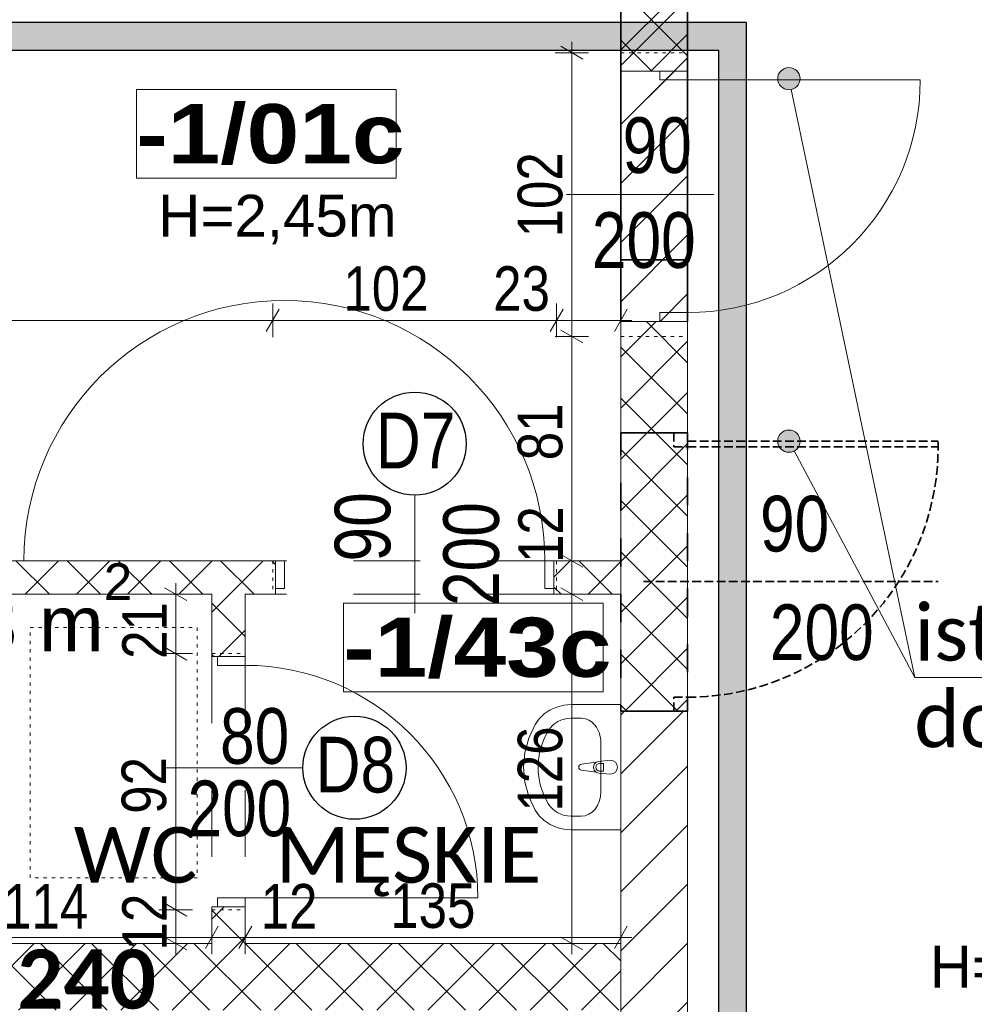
# Model space of a CAD drawing. Header units: centimetres. Extents: x 18292 to 3593338517, y 11794 to 62103.
# Tile 36 of 147: x 28578 to 28921, y 56261 to 56615. Entities that reach past the tile are written whole.
import ezdxf

# ---------------------------------------------------------------- set-up
doc = ezdxf.new("R2010")
doc.units = ezdxf.units.CM
doc.header["$MEASUREMENT"] = 0
for name, pattern in [('Dashed-002', [20, 10, -10]), ('Kreski-Szerokie', [3, 1.2, -1.8]), ('Long Dashed', [105.83333, 63.499999, -42.333331]), ('Przerywana', [48, 24, -24]), ('WSQ', [4.375, 3.125, -1.25])]:
    doc.linetypes.add(name, pattern=pattern)
for name, color, linetype in [('499-Wymiary i opisy', 7, 'Continuous'), ('___WYBURZENIA', 7, 'Continuous'), ('__PROJEKTOWANE', 7, 'Continuous'), ('MF-NR', 7, 'Continuous'), ('MF_KRESKOWANIE', 7, 'Continuous'), ('MF_NR', 7, 'Continuous'), ('MF_OKNA', 7, 'Continuous'), ('MF_OPISY', 7, 'Continuous'), ('MF_SCIANY_KONSTR', 7, 'Continuous'), ('MF_WIDOK', 7, 'Continuous')]:
    doc.layers.add(name, color=color, linetype=linetype)
doc.styles.add('GENERATED_STYLE_1', font='txt')
doc.styles.add('GENERATED_STYLE_2', font='txt')
doc.styles.add('GENERATED_STYLE_4', font='txt')
doc.styles.add('GENERATED_STYLE_5', font='txt')
doc.styles.add('GENERATED_STYLE_7', font='txt')
doc.styles.add('GENERATED_STYLE_8', font='txt')
doc.dimstyles.new('GENERATED_STYLE__1', dxfattribs={"dimtxt": 16, "dimasz": 6.08, "dimexe": 0.18, "dimexo": 0.0625, "dimgap": 0.09, "dimtad": 1, "dimtih": 1, "dimtoh": 1, "dimdec": 0, "dimzin": 0, "dimdsep": 46, "dimtxsty": 'GENERATED_STYLE_4', "dimblk": 'ARROWHEAD_2', "dimblk1": 'ARROWHEAD_2', "dimblk2": 'ARROWHEAD_2', "dimcen": 0.09, "dimse1": 1, "dimse2": 1, "dimclrd": 7, "dimclre": 7, "dimclrt": 7, "dimadec": 0, "dimazin": 0, "dimtfac": 1, "dimtdec": 4, "dimtmove": 0, "dimatfit": 3, "dimfxl": 0, "dimtolj": 1, "dimtzin": 0, "dimarcsym": 0})
doc.dimstyles.new('GENERATED_STYLE__2', dxfattribs={"dimtxt": 16, "dimasz": 6.08, "dimexe": 0.18, "dimexo": 0.0625, "dimgap": 0.09, "dimtad": 1, "dimtih": 1, "dimtoh": 1, "dimdec": 0, "dimzin": 0, "dimdsep": 46, "dimtxsty": 'GENERATED_STYLE_4', "dimblk": 'ARROWHEAD_2', "dimblk1": 'ARROWHEAD_2', "dimblk2": 'ARROWHEAD_2', "dimcen": 0.09, "dimse1": 1, "dimse2": 1, "dimclrd": 7, "dimclre": 7, "dimclrt": 7, "dimadec": 0, "dimazin": 0, "dimtfac": 1, "dimtdec": 4, "dimtmove": 2, "dimatfit": 3, "dimfxl": 0, "dimtolj": 1, "dimtzin": 0, "dimarcsym": 0})
doc.dimstyles.new('GENERATED_STYLE__3', dxfattribs={"dimtxt": 16, "dimasz": 6.08, "dimexe": 0.18, "dimexo": 0.0625, "dimgap": 0.09, "dimtad": 1, "dimdec": 0, "dimzin": 0, "dimdsep": 46, "dimtxsty": 'GENERATED_STYLE_4', "dimblk": 'ARROWHEAD_2', "dimblk1": 'ARROWHEAD_2', "dimblk2": 'ARROWHEAD_2', "dimcen": 0.09, "dimse1": 1, "dimse2": 1, "dimclrd": 7, "dimclre": 7, "dimclrt": 7, "dimadec": 0, "dimazin": 0, "dimtfac": 1, "dimtdec": 4, "dimtmove": 2, "dimatfit": 3, "dimfxl": 0, "dimtolj": 1, "dimtzin": 0, "dimarcsym": 0})
doc.dimstyles.new('GENERATED_STYLE__4', dxfattribs={"dimtxt": 16, "dimasz": 6.08, "dimexe": 0.18, "dimexo": 0.0625, "dimgap": 0.09, "dimtad": 1, "dimdec": 0, "dimzin": 0, "dimdsep": 46, "dimtxsty": 'GENERATED_STYLE_4', "dimblk": 'ARROWHEAD_2', "dimblk1": 'ARROWHEAD_2', "dimblk2": 'ARROWHEAD_2', "dimcen": 0.09, "dimse1": 1, "dimse2": 1, "dimclrd": 7, "dimclre": 7, "dimclrt": 7, "dimadec": 0, "dimazin": 0, "dimtfac": 1, "dimtdec": 4, "dimtmove": 0, "dimatfit": 3, "dimfxl": 0, "dimtolj": 1, "dimtzin": 0, "dimarcsym": 0})
doc.dimstyles.new('GENERATED_STYLE__6', dxfattribs={"dimtxt": 16, "dimasz": 6.08, "dimexe": 0.18, "dimexo": 0.0625, "dimgap": 0.09, "dimtad": 1, "dimdec": 0, "dimzin": 0, "dimdsep": 46, "dimtxsty": 'GENERATED_STYLE_1', "dimblk": 'ARROWHEAD_2', "dimblk1": 'ARROWHEAD_2', "dimblk2": 'ARROWHEAD_2', "dimcen": 0.09, "dimse1": 1, "dimse2": 1, "dimclrd": 7, "dimclre": 7, "dimclrt": 7, "dimadec": 0, "dimazin": 0, "dimtfac": 1, "dimtdec": 4, "dimtmove": 0, "dimatfit": 3, "dimfxl": 0, "dimtolj": 1, "dimtzin": 0, "dimarcsym": 0})
pattern_1 = [(45, (4868174.165, 3898003.605), (-10.606601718, 10.606601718), [])]
pattern_2 = [(45, (4868174.165, 3898003.605), (-9.192387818, 9.192387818), []), (135, (4868174.165, 3898003.605), (9.192387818, 9.192387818), [])]

# ---------------------------------------------------------------- blocks, each defined once
blk = doc.blocks.new('Drzwi metalowe 21')
at = {"layer": '__PROJEKTOWANE', "color": 150, "linetype": 'Continuous', "lineweight": 13}
for p, q in [((-50, 0), (-54.3, 0)), ((-50, 0), (-54.3, 0)), ((-50, 0), (-50, -10)), ((-50, 0), (-50, -10)), ((50, 0), (50, -10)), ((50, 0), (50, -10)), ((50, 0), (54.3, 0)), ((50, 0), (54.3, 0)), ((-50, -10), (-50, -12)), ((-50, -10), (-50, -12)), ((50, -10), (50, -12)), ((50, -10), (50, -12)), ((-50, -12), (-54.3, -12)), ((-50, -12), (-54.3, -12)), ((50, -12), (54.3, -12)), ((50, -12), (54.3, -12))]:
    blk.add_line(p, q, dxfattribs=at)
at = {"layer": '__PROJEKTOWANE', "color": 7, "linetype": 'Przerywana', "lineweight": 13}
for p, q in [((-50, 0), (50, 0)), ((-50, -12), (50, -12))]:
    blk.add_line(p, q, dxfattribs=at)
at = {"layer": '__PROJEKTOWANE', "color": 7, "linetype": 'Continuous', "lineweight": 15}
for p, q in [((-46.8, 0), (-50, 0)), ((-50, 0), (-50, -10)), ((-46.8, -10), (-46.8, 0)), ((50, 0), (46.8, 0)), ((46.8, 0), (46.8, -10)), ((50, -10), (50, 0)), ((-50, -10), (-46.8, -10)), ((46.8, -10), (50, -10))]:
    blk.add_line(p, q, dxfattribs=at)
at = {"layer": '__PROJEKTOWANE', "color": 7, "linetype": 'Continuous', "lineweight": 13}
blk.add_line((46.8, 0), (140.4, 0), dxfattribs=at)
blk.add_arc((46.8, 0), 93.6, 0, 180, dxfattribs=at)
blk = doc.blocks.new('Drzwi metalowe 21_2')
at = {"layer": '__PROJEKTOWANE', "color": 7, "linetype": 'Continuous', "lineweight": 13}
blk.add_line((41.8, 0), (41.8, 83.6), dxfattribs=at)
at = {"layer": '__PROJEKTOWANE', "color": 150, "linetype": 'Continuous', "lineweight": 13}
for p, q in [((-45, 0), (-49.3, 0)), ((-45, 0), (-49.3, 0)), ((-45, 0), (-45, -10)), ((-45, 0), (-45, -10)), ((45, 0), (45, -10)), ((45, 0), (45, -10)), ((45, 0), (49.3, 0)), ((45, 0), (49.3, 0)), ((-45, -10), (-45, -24)), ((-45, -10), (-45, -24)), ((45, -10), (45, -24)), ((45, -10), (45, -24)), ((-45, -24), (-49.3, -24)), ((-45, -24), (-49.3, -24)), ((45, -24), (49.3, -24)), ((45, -24), (49.3, -24))]:
    blk.add_line(p, q, dxfattribs=at)
at = {"layer": '__PROJEKTOWANE', "color": 7, "linetype": 'Continuous', "lineweight": 15}
for p, q in [((-41.8, 0), (-45, 0)), ((-45, 0), (-45, -10)), ((-41.8, -10), (-41.8, 0)), ((45, 0), (41.8, 0)), ((41.8, 0), (41.8, -10)), ((45, -10), (45, 0)), ((-45, -10), (-41.8, -10)), ((41.8, -10), (45, -10))]:
    blk.add_line(p, q, dxfattribs=at)
at = {"layer": '__PROJEKTOWANE', "color": 7, "linetype": 'Continuous', "lineweight": 13}
blk.add_arc((41.8, 0), 83.6, 90, 180, dxfattribs=at)
blk = doc.blocks.new('Drzwi metalowe 21_3')
at = {"layer": '__PROJEKTOWANE', "color": 7, "linetype": 'Continuous', "lineweight": 13}
blk.add_line((41.8, 0), (41.8, 83.6), dxfattribs=at)
at = {"layer": '__PROJEKTOWANE', "color": 150, "linetype": 'Continuous', "lineweight": 13}
for p, q in [((-45, 0), (-49.3, 0)), ((-45, 0), (-49.3, 0)), ((-45, 0), (-45, -10)), ((-45, 0), (-45, -10)), ((45, 0), (45, -10)), ((45, 0), (45, -10)), ((45, 0), (49.3, 0)), ((45, 0), (49.3, 0)), ((-45, -10), (-45, -12)), ((-45, -10), (-45, -12)), ((45, -10), (45, -12)), ((45, -10), (45, -12)), ((-45, -12), (-49.3, -12)), ((-45, -12), (-49.3, -12)), ((45, -12), (49.3, -12)), ((45, -12), (49.3, -12))]:
    blk.add_line(p, q, dxfattribs=at)
at = {"layer": '__PROJEKTOWANE', "color": 7, "linetype": 'Przerywana', "lineweight": 13}
for p, q in [((-45, 0), (45, 0)), ((-45, -12), (45, -12))]:
    blk.add_line(p, q, dxfattribs=at)
at = {"layer": '__PROJEKTOWANE', "color": 7, "linetype": 'Continuous', "lineweight": 15}
for p, q in [((-41.8, 0), (-45, 0)), ((-45, 0), (-45, -10)), ((-41.8, -10), (-41.8, 0)), ((45, 0), (41.8, 0)), ((41.8, 0), (41.8, -10)), ((45, -10), (45, 0)), ((-45, -10), (-41.8, -10)), ((41.8, -10), (45, -10))]:
    blk.add_line(p, q, dxfattribs=at)
at = {"layer": '__PROJEKTOWANE', "color": 7, "linetype": 'Continuous', "lineweight": 13}
blk.add_arc((41.8, 0), 83.6, 90, 180, dxfattribs=at)
blk = doc.blocks.new('Umywalka 21')
at = {"layer": '__PROJEKTOWANE', "color": 5, "linetype": 'Continuous', "lineweight": 13}
for p, q in [((-22.5, 0), (-22.5, -17.82)), ((22.5, 0), (-22.5, 0)), ((22.5, -17.82), (22.5, 0)), ((-2.5, -3.68), (-2.1, -7.88)), ((-1.36, -7.66), (-1.36, -6.17)), ((-1.36, -6.17), (1.36, -6.17)), ((1.36, -6.17), (1.36, -7.66)), ((2.1, -7.88), (2.5, -3.68)), ((8.91, -7.18), (-8.91, -7.18)), ((-1.77, -8.83), (-1.11, -14.12)), ((1.11, -14.12), (1.77, -8.83)), ((-17.61, -14.25), (-17.61, -17.82)), ((17.61, -14.25), (17.61, -17.82)), ((-22.5, -17.82), (-22.28, -20.44)), ((-22.28, -20.44), (-21.64, -22.98)), ((21.64, -22.98), (22.28, -20.44)), ((22.28, -20.44), (22.5, -17.82)), ((-21.64, -22.98), (-20.59, -25.35)), ((20.59, -25.35), (21.64, -22.98)), ((-20.59, -25.35), (-19.16, -27.49)), ((-19.16, -27.49), (-17.41, -29.31)), ((17.41, -29.31), (19.16, -27.49)), ((19.16, -27.49), (20.59, -25.35)), ((-17.41, -29.31), (-15.39, -30.77)), ((-15.39, -30.77), (-10.5, -33.1)), ((10.5, -33.1), (15.39, -30.77)), ((15.39, -30.77), (17.41, -29.31)), ((-10.5, -33.1), (-5.32, -34.52)), ((-5.32, -34.52), (0, -35)), ((0, -35), (5.32, -34.52)), ((5.32, -34.52), (10.5, -33.1))]:
    blk.add_line(p, q, dxfattribs=at)
for centre, radius, start, end in [((0, -3.68), 2.5, 0, 180), ((0, -7.69), 2.11, 185.1696, 212.771), ((0, -7.69), 2.11, 212.771, 327.229), ((0, -7.66), 1.36, 180, 0), ((0, -7.69), 2.11, 327.229, 354.8304), ((0, -13.98), 1.12, 187.1389, 352.8611)]:
    blk.add_arc(centre, radius, start, end, dxfattribs=at)
for centre, major_axis, ratio, start_param, end_param in [((-8.9, -14.25), (8.7, 0), 0.81267, 1.570796, 3.141593), ((8.9, -14.25), (8.7, 0), 0.81267, 0, 1.570796), ((-8.91, -17.82), (0, 9.43), 0.92236, 1.570796, 2.644618), ((8.91, -17.82), (0, 9.43), 0.92236, 3.638567, 4.712389), ((0, 0), (0, 29.7), 0.92236, 2.644618, 3.638567)]:
    blk.add_ellipse(centre, major_axis=major_axis, ratio=ratio, start_param=start_param, end_param=end_param, dxfattribs=at)
blk = doc.blocks.new('*D123', base_point=(4868174.17, 3898003.61))
at = {"layer": '499-Wymiary i opisy', "color": 7, "linetype": 'Continuous', "lineweight": 13}
for p, q in [((28343.67, 56500.91), (28343.67, 56512.91)), ((28668.82, 56500.91), (28668.82, 56512.91)), ((28345.98, 56510.91), (28341.36, 56502.91)), ((28671.13, 56510.91), (28666.51, 56502.91)), ((28343.67, 56506.91), (28668.82, 56506.91))]:
    blk.add_line(p, q, dxfattribs=at)
at = {"layer": '499-Wymiary i opisy', "color": 7, "lineweight": 13, "insert": (28490.89, 56510.11), "char_height": 16, "attachment_point": 7, "style": 'GENERATED_STYLE_4'}
blk.add_mtext('\\A1;{\\pql;\\fArial Narrow|b0|i0|c238|p34;325}', dxfattribs=at)
blk = doc.blocks.new('ARROWHEAD_2')
at = {"color": 0, "linetype": 'Continuous', "lineweight": 0}
for p, q in [((-0.378, -0.655), (0.378, 0.655)), ((0, 0), (-1, 0))]:
    blk.add_line(p, q, dxfattribs=at)
blk = doc.blocks.new('*D124', base_point=(4868174.17, 3898003.61))
at = {"layer": '499-Wymiary i opisy', "color": 7, "linetype": 'Continuous', "lineweight": 13}
for p, q in [((28668.82, 56500.91), (28668.82, 56512.91)), ((28770.82, 56500.91), (28770.82, 56512.91)), ((28671.13, 56510.91), (28666.51, 56502.91)), ((28773.13, 56510.91), (28768.51, 56502.91)), ((28668.82, 56506.91), (28770.82, 56506.91))]:
    blk.add_line(p, q, dxfattribs=at)
at = {"layer": '499-Wymiary i opisy', "color": 7, "lineweight": 13, "char_height": 16, "attachment_point": 7, "style": 'GENERATED_STYLE_4'}
for s, insert in [('\\A1;{\\pql;\\fArial Narrow|b0|i0|c238|p34;102}', (28694.22, 56510.11)), ('\\A1;{\\pql;\\fArial Narrow|b0|i0|c238|p34;23}', (28748.03, 56510.11))]:
    blk.add_mtext(s, dxfattribs=dict(at, insert=insert))
blk = doc.blocks.new('*D125', base_point=(4868174.17, 3898003.61))
at = {"layer": '499-Wymiary i opisy', "color": 7, "linetype": 'Continuous', "lineweight": 13}
for p, q in [((28770.82, 56500.91), (28770.82, 56512.91)), ((28793.88, 56500.91), (28793.88, 56512.91)), ((28773.13, 56510.91), (28768.51, 56502.91)), ((28791.57, 56502.91), (28796.19, 56510.91)), ((28770.82, 56506.91), (28793.88, 56506.91)), ((28793.88, 56506.91), (28797.79, 56506.91))]:
    blk.add_line(p, q, dxfattribs=at)
blk = doc.blocks.new('*D126', base_point=(4868174.17, 3898003.61))
at = {"layer": '499-Wymiary i opisy', "color": 7, "linetype": 'Continuous', "lineweight": 13}
for p, q in [((31245.77, 59746.49), (31245.77, 59750.41)), ((31251.77, 59746.49), (31239.77, 59746.49)), ((31249.77, 59744.18), (31241.77, 59748.8)), ((31245.77, 52927.49), (31245.77, 59746.49)), ((31251.77, 52927.49), (31239.77, 52927.49)), ((31241.77, 52929.8), (31249.77, 52925.18)), ((31245.77, 52923.58), (31245.77, 52927.49))]:
    blk.add_line(p, q, dxfattribs=at)
at = {"layer": '499-Wymiary i opisy', "color": 7, "lineweight": 13, "insert": (31242.57, 56311.39), "char_height": 16, "attachment_point": 7, "rotation": 90, "style": 'GENERATED_STYLE_1'}
blk.add_mtext('\\A1;{\\pql;\\fArial Narrow|b1|i0|c238|p34;6\xa0819}', dxfattribs=at)
blk = doc.blocks.new('*D188', base_point=(4868174.17, 3898003.61))
at = {"layer": '499-Wymiary i opisy', "color": 7, "linetype": 'Continuous', "lineweight": 13}
for p, q in [((28772.27, 56410.8), (28780.27, 56406.18)), ((28782.27, 56408.49), (28770.27, 56408.49)), ((28776.27, 56282.99), (28776.27, 56408.49)), ((28772.27, 56285.3), (28780.27, 56280.68)), ((28782.27, 56282.99), (28770.27, 56282.99)), ((28776.27, 56279.08), (28776.27, 56282.99))]:
    blk.add_line(p, q, dxfattribs=at)
at = {"layer": '499-Wymiary i opisy', "color": 7, "lineweight": 13, "insert": (28773.07, 56330.38), "char_height": 16, "attachment_point": 7, "rotation": 90, "style": 'GENERATED_STYLE_4'}
blk.add_mtext('\\A1;{\\pql;\\fArial Narrow|b0|i0|c238|p34;126}', dxfattribs=at)
blk = doc.blocks.new('*D189', base_point=(4868174.17, 3898003.61))
at = {"layer": '499-Wymiary i opisy', "color": 7, "linetype": 'Continuous', "lineweight": 13}
for p, q in [((28782.27, 56420.49), (28770.27, 56420.49)), ((28772.27, 56422.8), (28780.27, 56418.18)), ((28776.27, 56408.49), (28776.27, 56420.49)), ((28772.27, 56410.8), (28780.27, 56406.18)), ((28782.27, 56408.49), (28770.27, 56408.49))]:
    blk.add_line(p, q, dxfattribs=at)
at = {"layer": '499-Wymiary i opisy', "color": 7, "lineweight": 13, "insert": (28773.07, 56419.7), "char_height": 16, "attachment_point": 7, "rotation": 90, "style": 'GENERATED_STYLE_4'}
blk.add_mtext('\\A1;{\\pql;\\fArial Narrow|b0|i0|c238|p34;12}', dxfattribs=at)
blk = doc.blocks.new('*D190', base_point=(4868174.17, 3898003.61))
at = {"layer": '499-Wymiary i opisy', "color": 7, "linetype": 'Continuous', "lineweight": 13}
for p, q in [((28782.27, 56501.09), (28770.27, 56501.09)), ((28772.27, 56503.4), (28780.27, 56498.78)), ((28776.27, 56420.49), (28776.27, 56501.09)), ((28782.27, 56420.49), (28770.27, 56420.49)), ((28772.27, 56422.8), (28780.27, 56418.18))]:
    blk.add_line(p, q, dxfattribs=at)
at = {"layer": '499-Wymiary i opisy', "color": 7, "lineweight": 13, "insert": (28773.07, 56456.64), "char_height": 16, "attachment_point": 7, "rotation": 90, "style": 'GENERATED_STYLE_4'}
blk.add_mtext('\\A1;{\\pql;\\fArial Narrow|b0|i0|c238|p34;81}', dxfattribs=at)
blk = doc.blocks.new('*D191', base_point=(4868174.17, 3898003.61))
at = {"layer": '499-Wymiary i opisy', "color": 7, "linetype": 'Continuous', "lineweight": 13}
for p, q in [((28780.27, 56600.78), (28772.27, 56605.4)), ((28776.27, 56603.09), (28776.27, 56607)), ((28782.27, 56603.09), (28770.27, 56603.09)), ((28776.27, 56501.09), (28776.27, 56603.09)), ((28782.27, 56501.09), (28770.27, 56501.09)), ((28772.27, 56503.4), (28780.27, 56498.78))]:
    blk.add_line(p, q, dxfattribs=at)
at = {"layer": '499-Wymiary i opisy', "color": 7, "lineweight": 13, "insert": (28773.07, 56536.73), "char_height": 16, "attachment_point": 7, "rotation": 90, "style": 'GENERATED_STYLE_4'}
blk.add_mtext('\\A1;{\\pql;\\fArial Narrow|b0|i0|c238|p34;102}', dxfattribs=at)
blk = doc.blocks.new('*D199', base_point=(4868174.17, 3898003.61))
at = {"layer": '499-Wymiary i opisy', "color": 7, "linetype": 'Continuous', "lineweight": 13}
for p, q in [((28535.19, 56289.15), (28530.57, 56281.15)), ((28649.26, 56289.15), (28644.64, 56281.15)), ((28646.95, 56279.15), (28646.95, 56291.15)), ((28532.88, 56285.15), (28646.95, 56285.15))]:
    blk.add_line(p, q, dxfattribs=at)
at = {"layer": '499-Wymiary i opisy', "color": 7, "lineweight": 13, "char_height": 16, "attachment_point": 7, "style": 'GENERATED_STYLE_4'}
for s, insert in [('\\A1;{\\pql;\\fArial Narrow|b0|i0|c238|p34;12}', (28535.19, 56288.35)), ('\\A1;{\\pql;\\fArial Narrow|b0|i0|c238|p34;114}', (28571.94, 56288.35))]:
    blk.add_mtext(s, dxfattribs=dict(at, insert=insert))
blk = doc.blocks.new('*D200', base_point=(4868174.17, 3898003.61))
at = {"layer": '499-Wymiary i opisy', "color": 7, "linetype": 'Continuous', "lineweight": 13}
for p, q in [((28649.26, 56289.15), (28644.64, 56281.15)), ((28646.95, 56279.15), (28646.95, 56291.15)), ((28661.26, 56289.15), (28656.64, 56281.15)), ((28658.95, 56279.15), (28658.95, 56291.15)), ((28646.95, 56285.15), (28658.95, 56285.15))]:
    blk.add_line(p, q, dxfattribs=at)
blk = doc.blocks.new('*D201', base_point=(4868174.17, 3898003.61))
at = {"layer": '499-Wymiary i opisy', "color": 7, "linetype": 'Continuous', "lineweight": 13}
for p, q in [((28661.26, 56289.15), (28656.64, 56281.15)), ((28658.95, 56279.15), (28658.95, 56291.15)), ((28791.57, 56281.15), (28796.19, 56289.15)), ((28793.88, 56279.15), (28793.88, 56291.15)), ((28658.95, 56285.15), (28793.88, 56285.15)), ((28793.88, 56285.15), (28797.79, 56285.15))]:
    blk.add_line(p, q, dxfattribs=at)
at = {"layer": '499-Wymiary i opisy', "color": 7, "lineweight": 13, "char_height": 16, "attachment_point": 7, "style": 'GENERATED_STYLE_4'}
for s, insert in [('\\A1;{\\pql;\\fArial Narrow|b0|i0|c238|p34;12}', (28664.47, 56288.35)), ('\\A1;{\\pql;\\fArial Narrow|b0|i0|c238|p34;135}', (28711.05, 56288.35))]:
    blk.add_mtext(s, dxfattribs=dict(at, insert=insert))
blk = doc.blocks.new('*D202', base_point=(4868174.17, 3898003.61))
at = {"layer": '499-Wymiary i opisy', "color": 7, "linetype": 'Continuous', "lineweight": 13}
for p, q in [((28629.95, 56297.44), (28637.95, 56292.82)), ((28639.95, 56295.13), (28627.95, 56295.13)), ((28633.95, 56282.99), (28633.95, 56295.13)), ((28629.95, 56285.3), (28637.95, 56280.68)), ((28639.95, 56282.99), (28627.95, 56282.99)), ((28633.95, 56279.08), (28633.95, 56282.99))]:
    blk.add_line(p, q, dxfattribs=at)
at = {"layer": '499-Wymiary i opisy', "color": 7, "lineweight": 13, "insert": (28630.75, 56280.48), "char_height": 16, "attachment_point": 7, "rotation": 90, "style": 'GENERATED_STYLE_4'}
blk.add_mtext('\\A1;{\\pql;\\fArial Narrow|b0|i0|c238|p34;12}', dxfattribs=at)
blk = doc.blocks.new('*D203', base_point=(4868174.17, 3898003.61))
at = {"layer": '499-Wymiary i opisy', "color": 7, "linetype": 'Continuous', "lineweight": 13}
for p, q in [((28629.95, 56389.44), (28637.95, 56384.82)), ((28639.95, 56387.13), (28627.95, 56387.13)), ((28633.95, 56295.13), (28633.95, 56387.13)), ((28629.95, 56297.44), (28637.95, 56292.82)), ((28639.95, 56295.13), (28627.95, 56295.13))]:
    blk.add_line(p, q, dxfattribs=at)
at = {"layer": '499-Wymiary i opisy', "color": 7, "lineweight": 13, "char_height": 16, "attachment_point": 7, "rotation": 90, "style": 'GENERATED_STYLE_4'}
for s, insert in [('\\A1;{\\pql;\\fArial Narrow|b0|i0|c238|p34;21}', (28630.75, 56385.27)), ('\\A1;{\\pql;\\fArial Narrow|b0|i0|c238|p34;92}', (28630.75, 56329.59))]:
    blk.add_mtext(s, dxfattribs=dict(at, insert=insert))
blk = doc.blocks.new('*D204', base_point=(4868174.17, 3898003.61))
at = {"layer": '499-Wymiary i opisy', "color": 7, "linetype": 'Continuous', "lineweight": 13}
for p, q in [((28637.95, 56406.18), (28629.95, 56410.8)), ((28633.95, 56408.49), (28633.95, 56412.41)), ((28639.95, 56408.49), (28627.95, 56408.49)), ((28633.95, 56387.13), (28633.95, 56408.49)), ((28629.95, 56389.44), (28637.95, 56384.82)), ((28639.95, 56387.13), (28627.95, 56387.13))]:
    blk.add_line(p, q, dxfattribs=at)

msp = doc.modelspace()

# ---------------------------------------------------------------- hatches: boundary and pattern name
at = {"layer": '___WYBURZENIA', "linetype": 'Continuous', "lineweight": 35}
h = msp.add_hatch(dxfattribs=at)
h.set_pattern_fill('bloczki_ceramiczne_000a', color=30, style=0, pattern_type=2)
h.set_pattern_definition(pattern_1)
h.paths.add_polyline_path([(28793.88, 56618.63), (28793.88, 56528.63), (28817.88, 56528.63), (28817.88, 56618.63)])
h = msp.add_hatch(dxfattribs=at)
h.set_pattern_fill('bloczki_ceramiczne_000a', color=30, style=0, pattern_type=2)
h.set_pattern_definition(pattern_1)
h.paths.add_polyline_path([(28793.88, 56596.49), (28793.88, 56506.49), (28817.88, 56506.49), (28817.88, 56596.49)])
at = {"layer": '__PROJEKTOWANE', "linetype": 'Continuous', "lineweight": 0, "true_color": 0x000000}
h = msp.add_hatch(dxfattribs=at)
h.set_pattern_fill('Concrete_Block_000a', color=18, style=0, pattern_type=2)
h.set_pattern_definition(pattern_2)
h.paths.add_polyline_path([(28817.88, 56696.49), (28793.88, 56696.49), (28793.88, 56596.49), (28817.88, 56596.49)])
at = {"layer": '__PROJEKTOWANE', "linetype": 'Continuous', "lineweight": 25}
h = msp.add_hatch(color=230, dxfattribs=at)
h.paths.add_polyline_path([(27914.85, 56613.92), (27914.85, 54825.65), (28391.41, 54825.65), (28391.41, 54038.82), (28822.34, 54038.82), (28822.34, 53475.15), (29471.71, 53475.15), (29471.71, 54038.82), (29811.8, 54038.82), (29811.8, 54541.02), (30104, 54541.02), (30104, 55897.12), (28839.09, 55897.12), (28839.09, 56613.92)])
h.paths.add_polyline_path([(28832.34, 53485.15), (28832.34, 54048.82), (28401.41, 54048.82), (28401.41, 54835.65), (27924.85, 54835.65), (27924.85, 56603.92), (28829.09, 56603.92), (28829.09, 55887.12), (30094, 55887.12), (30094, 54551.02), (29801.8, 54551.02), (29801.8, 54048.82), (29461.71, 54048.82), (29461.71, 53485.15)], flags=0)
at = {"layer": '__PROJEKTOWANE', "linetype": 'Continuous', "lineweight": 13}
for points in [[(28850.27, 56593.77), (28850.57, 56592.24), (28851.44, 56590.95), (28852.74, 56590.08), (28854.27, 56589.77), (28855.8, 56590.08), (28857.1, 56590.95), (28857.96, 56592.24), (28858.27, 56593.77), (28857.96, 56595.31), (28857.1, 56596.6), (28855.8, 56597.47), (28854.27, 56597.77), (28852.74, 56597.47), (28851.44, 56596.6), (28850.57, 56595.31)], [(28850.27, 56463.49), (28850.57, 56461.96), (28851.44, 56460.67), (28852.74, 56459.8), (28854.27, 56459.49), (28855.8, 56459.8), (28857.1, 56460.67), (28857.96, 56461.96), (28858.27, 56463.49), (28857.96, 56465.02), (28857.1, 56466.32), (28855.8, 56467.19), (28854.27, 56467.49), (28852.74, 56467.19), (28851.44, 56466.32), (28850.57, 56465.02)]]:
    msp.add_hatch(color=150, dxfattribs=at).paths.add_polyline_path(points)
at = {"layer": '__PROJEKTOWANE', "linetype": 'Continuous', "lineweight": 0, "true_color": 0x000000}
h = msp.add_hatch(dxfattribs=at)
h.set_pattern_fill('Concrete_Block_000a', color=18, style=0, pattern_type=2)
h.set_pattern_definition(pattern_2)
h.paths.add_polyline_path([(28817.88, 56506.49), (28793.88, 56506.49), (28793.88, 56366.49), (28817.88, 56366.49)])
h = msp.add_hatch(dxfattribs=at)
h.set_pattern_fill('Concrete_Block_000a', color=18, style=0, pattern_type=2)
h.set_pattern_definition(pattern_2)
h.paths.add_polyline_path([(28342.67, 56420.49), (28342.67, 56408.49), (28669.82, 56408.49), (28669.82, 56420.49)])
h = msp.add_hatch(dxfattribs=at)
h.set_pattern_fill('Concrete_Block_000a', color=18, style=0, pattern_type=2)
h.set_pattern_definition(pattern_2)
h.paths.add_polyline_path([(28793.88, 56420.49), (28769.82, 56420.49), (28769.82, 56408.49), (28793.88, 56408.49)])
h = msp.add_hatch(dxfattribs=at)
h.set_pattern_fill('Concrete_Block_000a', color=18, style=0, pattern_type=2)
h.set_pattern_definition(pattern_2)
h.paths.add_polyline_path([(28658.95, 56408.49), (28646.95, 56408.49), (28646.95, 56386.13), (28658.95, 56386.13)])
h = msp.add_hatch(dxfattribs=at)
h.set_pattern_fill('Concrete_Block_000a', color=18, style=0, pattern_type=2)
h.set_pattern_definition(pattern_2)
h.paths.add_polyline_path([(28646.95, 56282.99), (28658.95, 56282.99), (28658.95, 56296.13), (28646.95, 56296.13)])
h = msp.add_hatch(dxfattribs=at)
h.set_pattern_fill('Concrete_Block_000a', color=18, style=0, pattern_type=2)
h.set_pattern_definition(pattern_2)
h.paths.add_polyline_path([(28217.88, 56258.99), (28793.88, 56258.99), (28793.88, 56282.99), (28217.88, 56282.99)])
at = {"layer": 'MF_KRESKOWANIE', "linetype": 'Continuous', "lineweight": 13}
h = msp.add_hatch(dxfattribs=at)
h.set_pattern_fill('bloczki_ceramiczne_000a', color=250, style=0, pattern_type=2)
h.set_pattern_definition(pattern_1)
h.paths.add_polyline_path([(28817.88, 56099.54), (28817.88, 56123.49), (28817.88, 56366.49), (28793.88, 56366.49), (28793.88, 56123.49), (28793.88, 56099.53)])

# ---------------------------------------------------------------- linework, layer by layer
at = {"layer": '___WYBURZENIA', "color": 30, "linetype": 'Continuous', "lineweight": 35}
for p, q in [((28793.88, 56528.63), (28793.88, 56618.63)), ((28817.88, 56618.63), (28817.88, 56528.63)), ((28817.88, 56466.49), (28793.88, 56466.49)), ((28817.88, 56461.49), (28817.88, 56466.49)), ((28817.88, 56371.49), (28817.88, 56366.49)), ((28817.88, 56366.49), (28793.88, 56366.49)), ((28805.88, 56366.49), (28803.38, 56366.49)), ((28817.88, 56366.49), (28812.88, 56366.49))]:
    msp.add_line(p, q, dxfattribs=at)
at = {"layer": '___WYBURZENIA', "color": 30, "linetype": 'Long Dashed', "lineweight": 35}
for p, q in [((28793.88, 56506.49), (28793.88, 56596.49)), ((28817.88, 56506.49), (28817.88, 56596.49))]:
    msp.add_line(p, q, dxfattribs=at)
at = {"layer": '___WYBURZENIA', "color": 30, "linetype": 'WSQ', "lineweight": 35}
for p, q in [((28817.88, 56466.49), (28812.88, 56466.49)), ((28812.88, 56466.49), (28812.88, 56461.49)), ((28817.88, 56463.49), (28907.88, 56463.49)), ((28812.88, 56461.49), (28817.88, 56461.49)), ((28817.88, 56461.49), (28907.88, 56461.49)), ((28802.07, 56413.02), (28907.88, 56413.02)), ((28812.88, 56366.49), (28812.88, 56371.49)), ((28812.88, 56371.49), (28817.88, 56371.49))]:
    msp.add_line(p, q, dxfattribs=at)
at = {"layer": '___WYBURZENIA', "color": 30, "linetype": 'Continuous', "lineweight": 35, "flags": 128}
msp.add_lwpolyline([(28793.88, 56618.63), (28793.88, 56528.63), (28817.88, 56528.63), (28817.88, 56618.63)], close=True, dxfattribs=at)
at = {"layer": '___WYBURZENIA', "color": 30, "linetype": 'Dashed-002', "lineweight": 35, "flags": 128}
msp.add_lwpolyline([(28793.88, 56466.49), (28817.88, 56466.49), (28817.88, 56366.49), (28793.88, 56366.49)], close=True, dxfattribs=at)
at = {"layer": '___WYBURZENIA', "color": 30, "linetype": 'WSQ', "lineweight": 35}
msp.add_arc((28817.88, 56461.49), 90, 270, 1.2733, dxfattribs=at)
at = {"layer": '__PROJEKTOWANE', "color": 150, "linetype": 'Continuous', "lineweight": 13}
for p, q in [((28793.88, 56596.49), (28793.88, 56600.79)), ((28817.88, 56596.49), (28817.88, 56600.79)), ((28807.88, 56596.49), (28793.88, 56596.49)), ((28817.88, 56596.49), (28807.88, 56596.49)), ((28899.57, 56378.62), (28855.09, 56589.86)), ((28793.88, 56506.49), (28793.88, 56502.19)), ((28807.88, 56506.49), (28793.88, 56506.49)), ((28817.88, 56506.49), (28807.88, 56506.49)), ((28817.88, 56506.49), (28817.88, 56502.19)), ((28899.57, 56378.62), (28856.15, 56459.97)), ((28669.82, 56420.49), (28665.52, 56420.49)), ((28669.82, 56420.49), (28669.82, 56410.49)), ((28769.82, 56420.49), (28774.12, 56420.49)), ((28769.82, 56420.49), (28769.82, 56410.49)), ((28669.82, 56410.49), (28669.82, 56408.49)), ((28769.82, 56410.49), (28769.82, 56408.49)), ((28669.82, 56408.49), (28665.52, 56408.49)), ((28769.82, 56408.49), (28774.12, 56408.49)), ((28646.95, 56386.13), (28646.95, 56390.43)), ((28658.95, 56386.13), (28658.95, 56390.43)), ((28648.95, 56386.13), (28646.95, 56386.13)), ((28658.95, 56386.13), (28648.95, 56386.13)), ((28899.57, 56378.62), (29109.57, 56378.62)), ((28646.95, 56296.13), (28646.95, 56291.83)), ((28648.95, 56296.13), (28646.95, 56296.13)), ((28658.95, 56296.13), (28648.95, 56296.13)), ((28658.95, 56296.13), (28658.95, 56291.83))]:
    msp.add_line(p, q, dxfattribs=at)
at = {"layer": '__PROJEKTOWANE', "color": 150, "linetype": 'Continuous', "lineweight": 13, "flags": 128}
for points in [[(28793.88, 56696.49), (28793.88, 56596.49)], [(28817.88, 56596.49), (28817.88, 56696.49)], [(28793.88, 56506.49), (28793.88, 56366.49)], [(28817.88, 56366.49), (28817.88, 56506.49)], [(28669.82, 56420.49), (28342.67, 56420.49)], [(28793.88, 56420.49), (28769.82, 56420.49)], [(28793.88, 56408.49), (28793.88, 56420.49)], [(28511.88, 56408.49), (28646.95, 56408.49)], [(28646.95, 56408.49), (28646.95, 56386.13)], [(28658.95, 56408.49), (28669.82, 56408.49)], [(28658.95, 56386.13), (28658.95, 56408.49)], [(28769.82, 56408.49), (28793.88, 56408.49)], [(28793.88, 56366.49), (28817.88, 56366.49)], [(28646.95, 56296.13), (28646.95, 56282.99)], [(28658.95, 56282.99), (28658.95, 56296.13)], [(28646.95, 56282.99), (28532.88, 56282.99)], [(28793.88, 56282.99), (28658.95, 56282.99)], [(28793.88, 56258.99), (28793.88, 56282.99)]]:
    msp.add_lwpolyline(points, dxfattribs=at)
at = {"layer": '__PROJEKTOWANE', "color": 230, "linetype": 'Continuous', "lineweight": 25, "flags": 128}
for points in [[(28822.34, 53475.15), (29471.71, 53475.15), (29471.71, 54038.82), (29811.8, 54038.82), (29811.8, 54541.02), (30104, 54541.02), (30104, 55897.12), (28839.09, 55897.12), (28839.09, 56613.92), (27914.88, 56613.92), (27914.88, 54825.65), (28391.41, 54825.65), (28391.41, 54038.82), (28822.34, 54038.82)], [(28832.34, 53485.15), (29461.71, 53485.15), (29461.71, 54048.82), (29801.8, 54048.82), (29801.8, 54551.02), (30094, 54551.02), (30094, 55887.12), (28829.09, 55887.12), (28829.09, 56603.92), (27924.85, 56603.92), (27924.85, 54835.65), (28401.41, 54835.65), (28401.41, 54048.82), (28832.34, 54048.82)]]:
    msp.add_lwpolyline(points, close=True, dxfattribs=at)
at = {"layer": '__PROJEKTOWANE', "color": 7, "linetype": 'Kreski-Szerokie', "lineweight": 13, "flags": 128}
for points in [[(28793.88, 56603.09), (28817.88, 56603.09)], [(28793.88, 56501.09), (28817.88, 56501.09)], [(28668.82, 56420.49), (28668.82, 56408.49)], [(28770.82, 56420.49), (28770.82, 56408.49)], [(28646.95, 56387.13), (28658.95, 56387.13)], [(28646.95, 56295.13), (28658.95, 56295.13)]]:
    msp.add_lwpolyline(points, dxfattribs=at)
msp.add_lwpolyline([(28581.64, 56306.59), (28581.64, 56396.59), (28641.64, 56396.59), (28641.64, 56306.59)], close=True, dxfattribs=at)
at = {"layer": '__PROJEKTOWANE', "color": 150, "linetype": 'Continuous', "lineweight": 13}
for centre in [(28854.27, 56593.77), (28854.27, 56463.49)]:
    msp.add_circle(centre, 4, dxfattribs=at)
at = {"layer": '__PROJEKTOWANE', "color": 7, "linetype": 'Continuous', "lineweight": 25}
for centre in [(28719.82, 56462.58), (28698.19, 56346.13)]:
    msp.add_circle(centre, 18.52, dxfattribs=at)
at = {"layer": 'MF-NR', "color": 7, "linetype": 'Continuous', "lineweight": 13}
for p, q in [((28619.85, 56589.86), (28713.18, 56589.86)), ((28619.85, 56557.97), (28619.85, 56589.86)), ((28713.18, 56589.86), (28713.18, 56557.97))]:
    msp.add_line(p, q, dxfattribs=at)
at = {"layer": 'MF-NR', "color": 7, "linetype": 'Continuous', "lineweight": 13, "flags": 128}
msp.add_lwpolyline([(28713.18, 56557.97), (28619.85, 56557.97)], dxfattribs=at)
at = {"layer": 'MF_OKNA', "color": 7, "linetype": 'Continuous', "lineweight": 13}
for p, q in [((28774.4, 56552.09), (28827.3, 56552.09)), ((28719.82, 56401.66), (28719.82, 56444.06)), ((28629.42, 56346.13), (28679.67, 56346.13))]:
    msp.add_line(p, q, dxfattribs=at)
at = {"layer": 'MF_SCIANY_KONSTR', "color": 7, "linetype": 'Continuous', "lineweight": 13}
for p, q in [((28817.88, 56506.49), (28817.88, 56466.49)), ((28793.88, 56123.49), (28793.88, 56366.49)), ((28817.88, 56123.49), (28817.88, 56366.49))]:
    msp.add_line(p, q, dxfattribs=at)
at = {"layer": 'MF_WIDOK', "color": 5, "linetype": 'Continuous', "lineweight": 15, "flags": 128}
for points in [[(28619.85, 56589.86), (28713.18, 56589.86), (28713.18, 56557.97), (28619.85, 56557.97)], [(28694.21, 56405.31), (28787.54, 56405.31), (28787.54, 56373.42), (28694.21, 56373.42)]]:
    msp.add_lwpolyline(points, close=True, dxfattribs=at)

# ---------------------------------------------------------------- block references
at = {"layer": '__PROJEKTOWANE', "color": 5, "linetype": 'Continuous', "lineweight": 13, "xscale": -1, "zscale": 100, "rotation": 270.0000000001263}
msp.add_blockref('Drzwi metalowe 21_2', (28817.88, 56551.49), dxfattribs=at)
at = {"layer": '__PROJEKTOWANE', "color": 5, "linetype": 'Continuous', "lineweight": 13, "xscale": -1, "zscale": 100}
msp.add_blockref('Drzwi metalowe 21', (28719.82, 56420.49), dxfattribs=at)
at = {"layer": '__PROJEKTOWANE', "color": 5, "linetype": 'Continuous', "lineweight": 13, "zscale": 100, "rotation": 270}
for name, p in [('Drzwi metalowe 21_3', (28658.95, 56341.13)), ('Umywalka 21', (28793.88, 56346.32))]:
    msp.add_blockref(name, p, dxfattribs=at)

# ---------------------------------------------------------------- texts
at = {"layer": '___WYBURZENIA', "color": 30, "linetype": 'Continuous', "lineweight": 35, "char_height": 20, "attachment_point": 6, "style": 'GENERATED_STYLE_2'}
for s, insert in [('\\A1;{\\W0.800000x;\\pqr;\\fArial|b0|i0|c238|p38;90}', (28868.77, 56433.71)), ('\\A1;{\\W0.800000x;\\pqr;\\fArial|b0|i0|c238|p38;200}', (28884.72, 56394.69))]:
    msp.add_mtext(s, dxfattribs=dict(at, insert=insert))
at = {"layer": '__PROJEKTOWANE', "color": 150, "lineweight": 13, "insert": (28522.68, 56384.21), "char_height": 20, "attachment_point": 7, "style": 'GENERATED_STYLE_2'}
msp.add_mtext('{\\fArial|b0|i0|c238|p38;3,13 m{\\H0.66x;\\S2^  ;}}', dxfattribs=at)
at = {"layer": '__PROJEKTOWANE', "color": 150, "linetype": 'Continuous', "lineweight": 13, "insert": (28899.32, 56348.47), "char_height": 20, "attachment_point": 7, "line_spacing_factor": 0.933453, "style": 'GENERATED_STYLE_7'}
msp.add_mtext('\\A1;{\\pql;\\fCalibri Light|b0|i0|c238|p34;istniejące drzwi \\P\\pql;\\fCalibri Light|b0|i0|c238|p34;do przeniesienia}', dxfattribs=at)
at = {"layer": '__PROJEKTOWANE', "color": 150, "linetype": 'Continuous', "lineweight": 13, "insert": (28597.32, 56299.81), "char_height": 20, "attachment_point": 7, "style": 'GENERATED_STYLE_7'}
msp.add_mtext('\\A1;{\\pql;\\fCalibri Light|b0|i0|c238|p34;WC    MĘSKIE}', dxfattribs=at)
at = {"layer": '__PROJEKTOWANE', "color": 1, "linetype": 'Continuous', "lineweight": 13, "insert": (28526.41, 56259.33), "char_height": 21.2625, "attachment_point": 7, "style": 'GENERATED_STYLE_8'}
msp.add_mtext('\\A1;{\\pql;\\fCalibri Light|b1|i0|c238|p34;REI 240}', dxfattribs=at)
at = {"layer": 'MF_NR', "color": 7, "linetype": 'Continuous', "lineweight": 13, "char_height": 21.2625, "attachment_point": 7, "style": 'GENERATED_STYLE_5'}
for s, insert in [('\\A1;{\\pql;\\fArial Black|b0|i0|c238|p38;-1/01c}', (28619.75, 56562.74)), ('\\A1;{\\pql;\\fArial Black|b0|i0|c238|p38;-1/43c}', (28694.12, 56378.19))]:
    msp.add_mtext(s, dxfattribs=dict(at, insert=insert))
at = {"layer": 'MF_OKNA', "color": 7, "linetype": 'Continuous', "lineweight": 13, "char_height": 20, "attachment_point": 4, "style": 'GENERATED_STYLE_2'}
for s, insert in [('\\A1;{\\W0.800000x;\\pql;\\fArial|b0|i0|c238|p38;90}', (28794.52, 56569.73)), ('\\A1;{\\W0.800000x;\\pql;\\fArial|b0|i0|c238|p38;200}', (28783.49, 56535.62)), ('\\A1;{\\W0.800000x;\\pql;\\fArial|b0|i0|c238|p38;D7}', (28705.85, 56463.72)), ('\\A1;{\\W0.800000x;\\pql;\\fArial|b0|i0|c238|p38;80}', (28649.89, 56357.41)), ('\\A1;{\\W0.800000x;\\pql;\\fArial|b0|i0|c238|p38;D8}', (28684.22, 56347.11)), ('\\A1;{\\W0.800000x;\\pql;\\fArial|b0|i0|c238|p38;200}', (28638.18, 56331.4))]:
    msp.add_mtext(s, dxfattribs=dict(at, insert=insert))
at = {"layer": 'MF_OKNA', "color": 7, "linetype": 'Continuous', "lineweight": 13, "char_height": 20, "attachment_point": 4, "rotation": 90, "style": 'GENERATED_STYLE_2'}
for s, insert in [('\\A1;{\\W0.800000x;\\pql;\\fArial|b0|i0|c238|p38;90}', (28701.21, 56420.26)), ('\\A1;{\\W0.800000x;\\pql;\\fArial|b0|i0|c238|p38;200}', (28740.24, 56404.28))]:
    msp.add_mtext(s, dxfattribs=dict(at, insert=insert))
at = {"layer": 'MF_OPISY', "color": 7, "linetype": 'Continuous', "lineweight": 13, "char_height": 15, "attachment_point": 2, "style": 'GENERATED_STYLE_2'}
for insert in [(28670.47, 56552.03), (28947.67, 56282.14)]:
    msp.add_mtext('\\A1;{\\pqc;\\fArial|b0|i0|c238|p38;H=2,45m}', dxfattribs=dict(at, insert=insert))

# ---------------------------------------------------------------- dimensions: what is measured, and where the dimension line sits
at = {"layer": '499-Wymiary i opisy', "color": 7, "linetype": 'Continuous', "lineweight": 13}
for base, p1, p2, dimstyle, picture, middle in [((31245.77, 59746.49), (24264.88, 52927.49), (25791.88, 59746.49), 'GENERATED_STYLE__6', '*D126', (31234.57, 56338.88)), ((28776.27, 56603.09), (28793.88, 56501.09), (28793.88, 56603.09), 'GENERATED_STYLE__4', '*D191', (28765.07, 56555.03)), ((28776.27, 56501.09), (28793.88, 56420.49), (28793.88, 56501.09), 'GENERATED_STYLE__3', '*D190', (28765.07, 56468.83)), ((28776.27, 56420.49), (28793.88, 56408.49), (28793.88, 56420.49), 'GENERATED_STYLE__3', '*D189', (28765.07, 56431.9)), ((28633.95, 56387.13), (28646.95, 56295.13), (28646.95, 56387.13), 'GENERATED_STYLE__3', '*D203', (28622.75, 56341.79)), ((28633.95, 56408.49), (28646.95, 56387.13), (28646.95, 56408.49), 'GENERATED_STYLE__3', '*D204', (28622.75, 56397.47)), ((28776.26525506, 56408.49378463), (28793.87933223, 56282.99378463), (28793.87933223, 56408.49378463), 'GENERATED_STYLE__4', '*D188', (28765.06525501, 56348.6801852)), ((28633.95, 56295.13), (28646.95, 56282.99), (28646.95, 56295.13), 'GENERATED_STYLE__3', '*D202', (28622.75, 56292.68))]:
    dim = msp.add_linear_dim(base=base, p1=p1, p2=p2, angle=90, dimstyle=dimstyle, dxfattribs=at)
    dim.commit()
    dim.dimension.update_dxf_attribs({"geometry": picture, "text_midpoint": middle, "dimtype": 160, "text_rotation": 90})
for base, p1, p2, dimstyle, picture, middle in [((28668.82, 56506.91), (28343.67, 56420.49), (28668.82, 56420.49), 'GENERATED_STYLE__1', '*D123', (28509.18, 56518.11)), ((28770.82, 56506.91), (28668.82, 56420.49), (28770.82, 56420.49), 'GENERATED_STYLE__1', '*D124', (28712.51, 56518.11)), ((28793.88, 56506.91), (28770.82, 56420.49), (28793.88, 56420.49), 'GENERATED_STYLE__1', '*D125', (28760.22, 56518.11)), ((28646.95, 56285.15), (28532.88, 56296.6), (28646.95, 56282.99), 'GENERATED_STYLE__2', '*D199', (28590.23, 56296.35)), ((28793.88, 56285.15), (28658.95, 56282.99), (28793.88, 56282.99), 'GENERATED_STYLE__1', '*D201', (28729.35, 56296.35)), ((28658.95, 56285.15), (28646.95, 56282.99), (28658.95, 56282.99), 'GENERATED_STYLE__2', '*D200', (28676.67, 56296.35))]:
    dim = msp.add_linear_dim(base=base, p1=p1, p2=p2, dimstyle=dimstyle, dxfattribs=at)
    dim.commit()
    dim.dimension.update_dxf_attribs({"geometry": picture, "text_midpoint": middle, "dimtype": 160})

doc.saveas('drawing.dxf')
